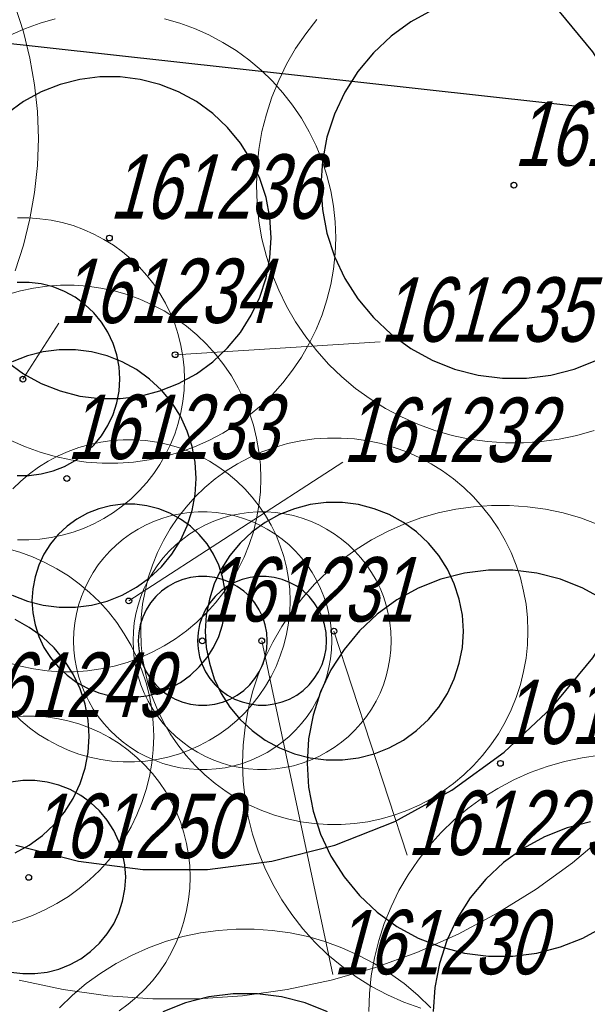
# Model space of a CAD drawing. Header units: metres. Extents: x 7419449 to 7420144, y 5549519 to 5549653.
# Tile 27 of 67: x 7419490 to 7419499, y 5549548 to 5549564. Entities that reach past the tile are written whole.
import ezdxf
from ezdxf.enums import TextEntityAlignment as Align

# ---------------------------------------------------------------- set-up
doc = ezdxf.new("R2010")
doc.units = ezdxf.units.M
doc.layers.add('_4_korony', color=7, linetype='Continuous', lineweight=25, true_color=0x7aa300)
for name, color, linetype, lineweight in [('_4_krzewy istniejące', 86, 'Continuous', 30), ('_4_NUMERY_PIKIET', 7, 'Continuous', 15), ('_4_SOD', 30, 'Continuous', 20)]:
    doc.layers.add(name, color=color, linetype=linetype, lineweight=lineweight)
doc.layers.add('_4_PUNKT_INWENTARYZACYJNY', color=7, linetype='Continuous')
doc.styles.add('STANDARD-Working1250', font='arial.ttf', dxfattribs={"height": 2.5})

msp = doc.modelspace()

# ---------------------------------------------------------------- linework, layer by layer
at = {"layer": '_4_korony', "linetype": 'Continuous', "flags": 128}
for points in [[(7419489.988, 5549550.811), (7419490.961, 5549550.561), (7419491.958, 5549550.435), (7419492.962, 5549550.435), (7419493.959, 5549550.561), (7419494.932, 5549550.811), (7419495.866, 5549551.18), (7419496.747, 5549551.664), (7419497.559, 5549552.255), (7419498.292, 5549552.943), (7419498.932, 5549553.717), (7419499.47, 5549554.565), (7419499.898, 5549555.474), (7419500.209, 5549556.429), (7419500.397, 5549557.416), (7419500.46, 5549558.419), (7419500.397, 5549559.422), (7419500.209, 5549560.409), (7419499.898, 5549561.364), (7419499.47, 5549562.273), (7419498.932, 5549563.121), (7419498.292, 5549563.895)], [(7419496.441, 5549563.763), (7419496.111, 5549563.582), (7419495.806, 5549563.361), (7419495.531, 5549563.103), (7419495.291, 5549562.812), (7419495.089, 5549562.494), (7419494.929, 5549562.153), (7419494.812, 5549561.795), (7419494.742, 5549561.425), (7419494.718, 5549561.049), (7419494.742, 5549560.673), (7419494.812, 5549560.303), (7419494.929, 5549559.945), (7419495.089, 5549559.604), (7419495.291, 5549559.286), (7419495.531, 5549558.995), (7419495.806, 5549558.737), (7419496.111, 5549558.516), (7419496.441, 5549558.335), (7419496.791, 5549558.196), (7419497.156, 5549558.102), (7419497.53, 5549558.055), (7419497.906, 5549558.055), (7419498.28, 5549558.102), (7419498.645, 5549558.196), (7419498.995, 5549558.335)], [(7419489.854, 5549558.309), (7419490.108, 5549558.124), (7419490.384, 5549557.973), (7419490.675, 5549557.857), (7419490.98, 5549557.779), (7419491.291, 5549557.74), (7419491.605, 5549557.74), (7419491.916, 5549557.779), (7419492.221, 5549557.857), (7419492.512, 5549557.973), (7419492.788, 5549558.124), (7419493.042, 5549558.309), (7419493.27, 5549558.524), (7419493.471, 5549558.766), (7419493.639, 5549559.031), (7419493.772, 5549559.315), (7419493.869, 5549559.613), (7419493.928, 5549559.922), (7419493.948, 5549560.235), (7419493.928, 5549560.548), (7419493.869, 5549560.857), (7419493.772, 5549561.155), (7419493.639, 5549561.439), (7419493.471, 5549561.704), (7419493.27, 5549561.946), (7419493.042, 5549562.161), (7419492.788, 5549562.346), (7419492.512, 5549562.497), (7419492.221, 5549562.613), (7419491.916, 5549562.691), (7419491.605, 5549562.73), (7419491.291, 5549562.73), (7419490.98, 5549562.691), (7419490.675, 5549562.613), (7419490.384, 5549562.497), (7419490.108, 5549562.346), (7419489.854, 5549562.161)], [(7419490.009, 5549556.547), (7419490.197, 5549556.547), (7419490.384, 5549556.571), (7419490.567, 5549556.617), (7419490.742, 5549556.687), (7419490.907, 5549556.778), (7419491.059, 5549556.888), (7419491.196, 5549557.017), (7419491.317, 5549557.162), (7419491.417, 5549557.321), (7419491.498, 5549557.492), (7419491.556, 5549557.671), (7419491.591, 5549557.856), (7419491.603, 5549558.044), (7419491.591, 5549558.232), (7419491.556, 5549558.417), (7419491.498, 5549558.596), (7419491.417, 5549558.767), (7419491.317, 5549558.926), (7419491.196, 5549559.071), (7419491.059, 5549559.2), (7419490.907, 5549559.31), (7419490.742, 5549559.401), (7419490.567, 5549559.471), (7419490.384, 5549559.517), (7419490.197, 5549559.541), (7419490.009, 5549559.541)], [(7419489.935, 5549554.69), (7419490.169, 5549554.598), (7419490.412, 5549554.535), (7419490.661, 5549554.504), (7419490.913, 5549554.504), (7419491.162, 5549554.535), (7419491.405, 5549554.598), (7419491.639, 5549554.69), (7419491.859, 5549554.811), (7419492.062, 5549554.959), (7419492.245, 5549555.131), (7419492.405, 5549555.324), (7419492.54, 5549555.536), (7419492.647, 5549555.764), (7419492.724, 5549556.003), (7419492.771, 5549556.249), (7419492.787, 5549556.5), (7419492.771, 5549556.751), (7419492.724, 5549556.997), (7419492.647, 5549557.236), (7419492.54, 5549557.464), (7419492.405, 5549557.676), (7419492.245, 5549557.869), (7419492.062, 5549558.041), (7419491.859, 5549558.189), (7419491.639, 5549558.31), (7419491.405, 5549558.402), (7419491.162, 5549558.465), (7419490.913, 5549558.496), (7419490.661, 5549558.496), (7419490.412, 5549558.465), (7419490.169, 5549558.402), (7419489.935, 5549558.31)], [(7419499.11, 5549554.617), (7419498.78, 5549554.798), (7419498.43, 5549554.937), (7419498.065, 5549555.031), (7419497.691, 5549555.078), (7419497.315, 5549555.078), (7419496.941, 5549555.031), (7419496.576, 5549554.937), (7419496.226, 5549554.798), (7419495.896, 5549554.617), (7419495.591, 5549554.396), (7419495.316, 5549554.138), (7419495.076, 5549553.847), (7419494.874, 5549553.529), (7419494.714, 5549553.188), (7419494.597, 5549552.83), (7419494.527, 5549552.46), (7419494.503, 5549552.084), (7419494.527, 5549551.708), (7419494.597, 5549551.338), (7419494.714, 5549550.98), (7419494.874, 5549550.639), (7419495.076, 5549550.321), (7419495.316, 5549550.03), (7419495.591, 5549549.772), (7419495.896, 5549549.551), (7419496.226, 5549549.37), (7419496.576, 5549549.231), (7419496.941, 5549549.137), (7419497.315, 5549549.09), (7419497.691, 5549549.09), (7419498.065, 5549549.137), (7419498.43, 5549549.231), (7419498.78, 5549549.37), (7419499.11, 5549549.551)], [(7419489.978, 5549550.691), (7419490.198, 5549550.812), (7419490.401, 5549550.96), (7419490.584, 5549551.132), (7419490.744, 5549551.325), (7419490.879, 5549551.537), (7419490.986, 5549551.765), (7419491.063, 5549552.004), (7419491.11, 5549552.25), (7419491.126, 5549552.501), (7419491.11, 5549552.752), (7419491.063, 5549552.998), (7419490.986, 5549553.237), (7419490.879, 5549553.465), (7419490.744, 5549553.677), (7419490.584, 5549553.87), (7419490.401, 5549554.042), (7419490.198, 5549554.19), (7419489.978, 5549554.311)], [(7419489.911, 5549548.842), (7419490.098, 5549548.818), (7419490.286, 5549548.818), (7419490.473, 5549548.842), (7419490.656, 5549548.888), (7419490.831, 5549548.958), (7419490.996, 5549549.049), (7419491.148, 5549549.159), (7419491.285, 5549549.288), (7419491.406, 5549549.433), (7419491.506, 5549549.592), (7419491.587, 5549549.763), (7419491.645, 5549549.942), (7419491.68, 5549550.127), (7419491.692, 5549550.315), (7419491.68, 5549550.503), (7419491.645, 5549550.688), (7419491.587, 5549550.867), (7419491.506, 5549551.038), (7419491.406, 5549551.197), (7419491.285, 5549551.342), (7419491.148, 5549551.471), (7419490.996, 5549551.581), (7419490.831, 5549551.672), (7419490.656, 5549551.742), (7419490.473, 5549551.788), (7419490.286, 5549551.812), (7419490.098, 5549551.812), (7419489.911, 5549551.788)], [(7419498.898, 5549551.175), (7419498.533, 5549551.081), (7419498.183, 5549550.942), (7419497.853, 5549550.761), (7419497.548, 5549550.54), (7419497.273, 5549550.282), (7419497.033, 5549549.991), (7419496.831, 5549549.673), (7419496.671, 5549549.332), (7419496.554, 5549548.974), (7419496.484, 5549548.604), (7419496.46, 5549548.228)], [(7419494.822, 5549548.224), (7419494.472, 5549548.363), (7419494.107, 5549548.457), (7419493.733, 5549548.504), (7419493.357, 5549548.504), (7419492.983, 5549548.457), (7419492.618, 5549548.363), (7419492.268, 5549548.224)]]:
    msp.add_lwpolyline(points, dxfattribs=at)
for points in [[(7419493.24, 5549554.602), (7419493.228, 5549554.79), (7419493.193, 5549554.975), (7419493.135, 5549555.154), (7419493.054, 5549555.325), (7419492.954, 5549555.484), (7419492.833, 5549555.629), (7419492.696, 5549555.758), (7419492.544, 5549555.868), (7419492.379, 5549555.959), (7419492.204, 5549556.029), (7419492.021, 5549556.075), (7419491.834, 5549556.099), (7419491.646, 5549556.099), (7419491.459, 5549556.075), (7419491.276, 5549556.029), (7419491.101, 5549555.959), (7419490.936, 5549555.868), (7419490.784, 5549555.758), (7419490.647, 5549555.629), (7419490.526, 5549555.484), (7419490.426, 5549555.325), (7419490.345, 5549555.154), (7419490.287, 5549554.975), (7419490.252, 5549554.79), (7419490.24, 5549554.602), (7419490.252, 5549554.414), (7419490.287, 5549554.229), (7419490.345, 5549554.05), (7419490.426, 5549553.879), (7419490.526, 5549553.72), (7419490.647, 5549553.575), (7419490.784, 5549553.446), (7419490.936, 5549553.336), (7419491.101, 5549553.245), (7419491.276, 5549553.175), (7419491.459, 5549553.129), (7419491.646, 5549553.105), (7419491.834, 5549553.105), (7419492.021, 5549553.129), (7419492.204, 5549553.175), (7419492.379, 5549553.245), (7419492.544, 5549553.336), (7419492.696, 5549553.446), (7419492.833, 5549553.575), (7419492.954, 5549553.72), (7419493.054, 5549553.879), (7419493.135, 5549554.05), (7419493.193, 5549554.229), (7419493.228, 5549554.414)], [(7419496.926, 5549554.129), (7419496.91, 5549554.38), (7419496.863, 5549554.626), (7419496.786, 5549554.865), (7419496.679, 5549555.093), (7419496.544, 5549555.305), (7419496.384, 5549555.498), (7419496.201, 5549555.67), (7419495.998, 5549555.818), (7419495.778, 5549555.939), (7419495.544, 5549556.031), (7419495.301, 5549556.094), (7419495.052, 5549556.125), (7419494.8, 5549556.125), (7419494.551, 5549556.094), (7419494.308, 5549556.031), (7419494.074, 5549555.939), (7419493.854, 5549555.818), (7419493.651, 5549555.67), (7419493.468, 5549555.498), (7419493.308, 5549555.305), (7419493.173, 5549555.093), (7419493.066, 5549554.865), (7419492.989, 5549554.626), (7419492.942, 5549554.38), (7419492.926, 5549554.129), (7419492.942, 5549553.878), (7419492.989, 5549553.632), (7419493.066, 5549553.393), (7419493.173, 5549553.165), (7419493.308, 5549552.953), (7419493.468, 5549552.76), (7419493.651, 5549552.588), (7419493.854, 5549552.44), (7419494.074, 5549552.319), (7419494.308, 5549552.227), (7419494.551, 5549552.164), (7419494.8, 5549552.133), (7419495.052, 5549552.133), (7419495.301, 5549552.164), (7419495.544, 5549552.227), (7419495.778, 5549552.319), (7419495.998, 5549552.44), (7419496.201, 5549552.588), (7419496.384, 5549552.76), (7419496.544, 5549552.953), (7419496.679, 5549553.165), (7419496.786, 5549553.393), (7419496.863, 5549553.632), (7419496.91, 5549553.878)], [(7419493.886, 5549553.982), (7419493.878, 5549554.107), (7419493.855, 5549554.231), (7419493.816, 5549554.35), (7419493.762, 5549554.464), (7419493.695, 5549554.57), (7419493.615, 5549554.667), (7419493.523, 5549554.753), (7419493.422, 5549554.826), (7419493.312, 5549554.887), (7419493.195, 5549554.933), (7419493.073, 5549554.964), (7419492.949, 5549554.98), (7419492.823, 5549554.98), (7419492.699, 5549554.964), (7419492.577, 5549554.933), (7419492.46, 5549554.887), (7419492.35, 5549554.826), (7419492.249, 5549554.753), (7419492.157, 5549554.667), (7419492.077, 5549554.57), (7419492.01, 5549554.464), (7419491.956, 5549554.35), (7419491.917, 5549554.231), (7419491.894, 5549554.107), (7419491.886, 5549553.982), (7419491.894, 5549553.857), (7419491.917, 5549553.733), (7419491.956, 5549553.614), (7419492.01, 5549553.5), (7419492.077, 5549553.394), (7419492.157, 5549553.297), (7419492.249, 5549553.211), (7419492.35, 5549553.138), (7419492.46, 5549553.077), (7419492.577, 5549553.031), (7419492.699, 5549553), (7419492.823, 5549552.984), (7419492.949, 5549552.984), (7419493.073, 5549553), (7419493.195, 5549553.031), (7419493.312, 5549553.077), (7419493.422, 5549553.138), (7419493.523, 5549553.211), (7419493.615, 5549553.297), (7419493.695, 5549553.394), (7419493.762, 5549553.5), (7419493.816, 5549553.614), (7419493.855, 5549553.733), (7419493.878, 5549553.857)], [(7419494.807, 5549553.983), (7419494.799, 5549554.108), (7419494.776, 5549554.232), (7419494.737, 5549554.351), (7419494.683, 5549554.465), (7419494.616, 5549554.571), (7419494.536, 5549554.668), (7419494.444, 5549554.754), (7419494.343, 5549554.827), (7419494.233, 5549554.888), (7419494.116, 5549554.934), (7419493.994, 5549554.965), (7419493.87, 5549554.981), (7419493.744, 5549554.981), (7419493.62, 5549554.965), (7419493.498, 5549554.934), (7419493.381, 5549554.888), (7419493.271, 5549554.827), (7419493.17, 5549554.754), (7419493.078, 5549554.668), (7419492.998, 5549554.571), (7419492.931, 5549554.465), (7419492.877, 5549554.351), (7419492.838, 5549554.232), (7419492.815, 5549554.108), (7419492.807, 5549553.983), (7419492.815, 5549553.858), (7419492.838, 5549553.734), (7419492.877, 5549553.615), (7419492.931, 5549553.501), (7419492.998, 5549553.395), (7419493.078, 5549553.298), (7419493.17, 5549553.212), (7419493.271, 5549553.139), (7419493.381, 5549553.078), (7419493.498, 5549553.032), (7419493.62, 5549553.001), (7419493.744, 5549552.985), (7419493.87, 5549552.985), (7419493.994, 5549553.001), (7419494.116, 5549553.032), (7419494.233, 5549553.078), (7419494.343, 5549553.139), (7419494.444, 5549553.212), (7419494.536, 5549553.298), (7419494.616, 5549553.395), (7419494.683, 5549553.501), (7419494.737, 5549553.615), (7419494.776, 5549553.734), (7419494.799, 5549553.858)]]:
    msp.add_lwpolyline(points, close=True, dxfattribs=at)
at = {"layer": '_4_krzewy istniejące', "elevation": 10.18}
msp.add_lwpolyline([(7419533.763, 5549558.395), (7419528.84, 5549526.525), (7419523.94, 5549526.59), (7419483.43, 5549529.18), (7419454.642, 5549530.858), (7419457.792, 5549566.805), (7419533.763, 5549558.395)], dxfattribs=at)
at = {"layer": '_4_NUMERY_PIKIET'}
for points in [[(7419490.1, 5549558.04), (7419490.657, 5549558.907)], [(7419492.46, 5549558.42), (7419495.634, 5549558.617)], [(7419491.74, 5549554.6), (7419495.059, 5549556.751)], [(7419494.92, 5549554.13), (7419496.056, 5549550.653)], [(7419493.8, 5549553.98), (7419494.905, 5549548.803)]]:
    msp.add_lwpolyline(points, dxfattribs=at)
at = {"layer": '_4_PUNKT_INWENTARYZACYJNY'}
for centre in [(7419497.71, 5549561.05), (7419491.44, 5549560.23), (7419492.46, 5549558.42), (7419490.1, 5549558.04), (7419490.78, 5549556.5), (7419491.74, 5549554.6), (7419494.92, 5549554.13), (7419492.88, 5549553.98), (7419493.8, 5549553.98), (7419497.5, 5549552.08), (7419490.19, 5549550.31)]:
    msp.add_circle(centre, 0.045, dxfattribs=at)
at = {"layer": '_4_SOD', "flags": 128}
for points in [[(7419489.977, 5549559.721), (7419490.107, 5549560.119), (7419490.208, 5549560.526), (7419490.281, 5549560.938), (7419490.324, 5549561.354), (7419490.339, 5549561.773), (7419490.324, 5549562.192), (7419490.281, 5549562.608), (7419490.208, 5549563.02), (7419490.107, 5549563.427), (7419489.977, 5549563.825)], [(7419489.914, 5549557.089), (7419490.137, 5549556.99), (7419490.366, 5549556.906), (7419490.601, 5549556.839), (7419490.84, 5549556.788), (7419491.082, 5549556.754), (7419491.326, 5549556.737), (7419491.57, 5549556.737), (7419491.814, 5549556.754), (7419492.056, 5549556.788), (7419492.295, 5549556.839), (7419492.53, 5549556.906), (7419492.759, 5549556.99), (7419492.982, 5549557.089), (7419493.198, 5549557.204), (7419493.405, 5549557.333), (7419493.603, 5549557.477), (7419493.79, 5549557.634), (7419493.966, 5549557.804), (7419494.129, 5549557.985), (7419494.28, 5549558.178), (7419494.416, 5549558.38), (7419494.538, 5549558.592), (7419494.645, 5549558.811), (7419494.737, 5549559.038), (7419494.812, 5549559.27), (7419494.872, 5549559.507), (7419494.914, 5549559.748), (7419494.939, 5549559.991), (7419494.948, 5549560.235), (7419494.939, 5549560.479), (7419494.914, 5549560.722), (7419494.872, 5549560.963), (7419494.812, 5549561.2), (7419494.737, 5549561.432), (7419494.645, 5549561.659), (7419494.538, 5549561.878), (7419494.416, 5549562.09), (7419494.28, 5549562.292), (7419494.129, 5549562.485), (7419493.966, 5549562.666), (7419493.79, 5549562.836), (7419493.603, 5549562.993), (7419493.405, 5549563.137), (7419493.198, 5549563.266), (7419492.982, 5549563.381), (7419492.759, 5549563.48), (7419492.53, 5549563.564), (7419492.295, 5549563.631)], [(7419490.601, 5549563.631), (7419490.366, 5549563.564), (7419490.137, 5549563.48), (7419489.914, 5549563.381)], [(7419494.654, 5549563.62), (7419494.482, 5549563.4), (7419494.326, 5549563.169), (7419494.186, 5549562.927), (7419494.064, 5549562.676), (7419493.959, 5549562.417), (7419493.873, 5549562.152), (7419493.805, 5549561.881), (7419493.757, 5549561.606), (7419493.728, 5549561.328), (7419493.718, 5549561.049), (7419493.728, 5549560.77), (7419493.757, 5549560.492), (7419493.805, 5549560.217), (7419493.873, 5549559.946), (7419493.959, 5549559.681), (7419494.064, 5549559.422), (7419494.186, 5549559.171), (7419494.326, 5549558.929), (7419494.482, 5549558.698), (7419494.654, 5549558.478), (7419494.841, 5549558.27), (7419495.041, 5549558.076), (7419495.255, 5549557.897), (7419495.481, 5549557.733), (7419495.718, 5549557.585), (7419495.965, 5549557.454), (7419496.22, 5549557.34), (7419496.482, 5549557.245), (7419496.75, 5549557.168), (7419497.023, 5549557.11), (7419497.3, 5549557.071), (7419497.578, 5549557.051), (7419497.858, 5549557.051), (7419498.136, 5549557.071), (7419498.413, 5549557.11), (7419498.686, 5549557.168), (7419498.954, 5549557.245)], [(7419490.016, 5549555.546), (7419490.19, 5549555.546), (7419490.364, 5549555.558), (7419490.537, 5549555.582), (7419490.708, 5549555.618), (7419490.876, 5549555.666), (7419491.04, 5549555.726), (7419491.199, 5549555.797), (7419491.353, 5549555.879), (7419491.501, 5549555.971), (7419491.642, 5549556.074), (7419491.776, 5549556.186), (7419491.901, 5549556.307), (7419492.018, 5549556.437), (7419492.126, 5549556.575), (7419492.223, 5549556.719), (7419492.31, 5549556.87), (7419492.387, 5549557.027), (7419492.452, 5549557.189), (7419492.506, 5549557.355), (7419492.548, 5549557.524), (7419492.579, 5549557.696), (7419492.597, 5549557.87), (7419492.603, 5549558.044), (7419492.597, 5549558.218), (7419492.579, 5549558.392), (7419492.548, 5549558.564), (7419492.506, 5549558.733), (7419492.452, 5549558.899), (7419492.387, 5549559.061), (7419492.31, 5549559.218), (7419492.223, 5549559.369), (7419492.126, 5549559.513), (7419492.018, 5549559.651), (7419491.901, 5549559.781), (7419491.776, 5549559.902), (7419491.642, 5549560.014), (7419491.501, 5549560.117), (7419491.353, 5549560.209), (7419491.199, 5549560.291), (7419491.04, 5549560.362), (7419490.876, 5549560.422), (7419490.708, 5549560.47), (7419490.537, 5549560.506), (7419490.364, 5549560.53), (7419490.19, 5549560.542), (7419490.016, 5549560.542)], [(7419489.86, 5549553.647), (7419490.061, 5549553.589), (7419490.266, 5549553.546), (7419490.473, 5549553.516), (7419490.682, 5549553.502), (7419490.892, 5549553.502), (7419491.101, 5549553.516), (7419491.308, 5549553.546), (7419491.513, 5549553.589), (7419491.714, 5549553.647), (7419491.911, 5549553.718), (7419492.102, 5549553.804), (7419492.287, 5549553.902), (7419492.465, 5549554.013), (7419492.634, 5549554.136), (7419492.794, 5549554.271), (7419492.945, 5549554.416), (7419493.085, 5549554.572), (7419493.214, 5549554.737), (7419493.331, 5549554.91), (7419493.436, 5549555.092), (7419493.528, 5549555.28), (7419493.606, 5549555.474), (7419493.671, 5549555.673), (7419493.721, 5549555.876), (7419493.758, 5549556.082), (7419493.78, 5549556.291), (7419493.787, 5549556.5), (7419493.78, 5549556.709), (7419493.758, 5549556.918), (7419493.721, 5549557.124), (7419493.671, 5549557.327), (7419493.606, 5549557.526), (7419493.528, 5549557.72), (7419493.436, 5549557.908), (7419493.331, 5549558.09), (7419493.214, 5549558.263), (7419493.085, 5549558.428), (7419492.945, 5549558.584), (7419492.794, 5549558.729), (7419492.634, 5549558.864), (7419492.465, 5549558.987), (7419492.287, 5549559.098), (7419492.102, 5549559.196), (7419491.911, 5549559.282), (7419491.714, 5549559.353), (7419491.513, 5549559.411), (7419491.308, 5549559.454), (7419491.101, 5549559.484), (7419490.892, 5549559.498), (7419490.682, 5549559.498), (7419490.473, 5549559.484), (7419490.266, 5549559.454), (7419490.061, 5549559.411), (7419489.86, 5549559.353)], [(7419489.942, 5549552.865), (7419490.067, 5549552.744), (7419490.201, 5549552.632), (7419490.342, 5549552.529), (7419490.49, 5549552.437), (7419490.644, 5549552.355), (7419490.803, 5549552.284), (7419490.967, 5549552.224), (7419491.135, 5549552.176), (7419491.306, 5549552.14), (7419491.479, 5549552.116), (7419491.653, 5549552.104), (7419491.827, 5549552.104), (7419492.001, 5549552.116), (7419492.174, 5549552.14), (7419492.345, 5549552.176), (7419492.513, 5549552.224), (7419492.677, 5549552.284), (7419492.836, 5549552.355), (7419492.99, 5549552.437), (7419493.138, 5549552.529), (7419493.279, 5549552.632), (7419493.413, 5549552.744), (7419493.538, 5549552.865), (7419493.655, 5549552.995), (7419493.763, 5549553.133), (7419493.86, 5549553.277), (7419493.947, 5549553.428), (7419494.024, 5549553.585), (7419494.089, 5549553.747), (7419494.143, 5549553.913), (7419494.185, 5549554.082), (7419494.216, 5549554.254), (7419494.234, 5549554.428), (7419494.24, 5549554.602), (7419494.234, 5549554.776), (7419494.216, 5549554.95), (7419494.185, 5549555.122), (7419494.143, 5549555.291), (7419494.089, 5549555.457), (7419494.024, 5549555.619), (7419493.947, 5549555.776), (7419493.86, 5549555.927), (7419493.763, 5549556.071), (7419493.655, 5549556.209), (7419493.538, 5549556.339), (7419493.413, 5549556.46), (7419493.279, 5549556.572), (7419493.138, 5549556.675), (7419492.99, 5549556.767), (7419492.836, 5549556.849), (7419492.677, 5549556.92), (7419492.513, 5549556.98), (7419492.345, 5549557.028), (7419492.174, 5549557.064), (7419492.001, 5549557.088), (7419491.827, 5549557.1), (7419491.653, 5549557.1), (7419491.479, 5549557.088), (7419491.306, 5549557.064), (7419491.135, 5549557.028), (7419490.967, 5549556.98), (7419490.803, 5549556.92), (7419490.644, 5549556.849), (7419490.49, 5549556.767), (7419490.342, 5549556.675), (7419490.201, 5549556.572), (7419490.067, 5549556.46), (7419489.942, 5549556.339)], [(7419499.001, 5549555.793), (7419498.739, 5549555.888), (7419498.471, 5549555.965), (7419498.198, 5549556.023), (7419497.921, 5549556.062), (7419497.643, 5549556.082), (7419497.363, 5549556.082), (7419497.085, 5549556.062), (7419496.808, 5549556.023), (7419496.535, 5549555.965), (7419496.267, 5549555.888), (7419496.005, 5549555.793), (7419495.75, 5549555.679), (7419495.503, 5549555.548), (7419495.266, 5549555.4), (7419495.04, 5549555.236), (7419494.826, 5549555.057), (7419494.626, 5549554.863), (7419494.439, 5549554.655), (7419494.267, 5549554.435), (7419494.111, 5549554.204), (7419493.971, 5549553.962), (7419493.849, 5549553.711), (7419493.744, 5549553.452), (7419493.658, 5549553.187), (7419493.59, 5549552.916), (7419493.542, 5549552.641), (7419493.513, 5549552.363), (7419493.503, 5549552.084), (7419493.513, 5549551.805), (7419493.542, 5549551.527), (7419493.59, 5549551.252), (7419493.658, 5549550.981), (7419493.744, 5549550.716), (7419493.849, 5549550.457), (7419493.971, 5549550.206), (7419494.111, 5549549.964), (7419494.267, 5549549.733), (7419494.439, 5549549.513), (7419494.626, 5549549.305), (7419494.826, 5549549.111), (7419495.04, 5549548.932), (7419495.266, 5549548.768), (7419495.503, 5549548.62), (7419495.75, 5549548.489), (7419496.005, 5549548.375), (7419496.267, 5549548.28)], [(7419489.852, 5549549.59), (7419490.053, 5549549.648), (7419490.25, 5549549.719), (7419490.441, 5549549.805), (7419490.626, 5549549.903), (7419490.804, 5549550.014), (7419490.973, 5549550.137), (7419491.133, 5549550.272), (7419491.284, 5549550.417), (7419491.424, 5549550.573), (7419491.553, 5549550.738), (7419491.67, 5549550.911), (7419491.775, 5549551.093), (7419491.867, 5549551.281), (7419491.945, 5549551.475), (7419492.01, 5549551.674), (7419492.06, 5549551.877), (7419492.097, 5549552.083), (7419492.119, 5549552.292), (7419492.126, 5549552.501), (7419492.119, 5549552.71), (7419492.097, 5549552.919), (7419492.06, 5549553.125), (7419492.01, 5549553.328), (7419491.945, 5549553.527), (7419491.867, 5549553.721), (7419491.775, 5549553.909), (7419491.67, 5549554.091), (7419491.553, 5549554.264), (7419491.424, 5549554.429), (7419491.284, 5549554.585), (7419491.133, 5549554.73), (7419490.973, 5549554.865), (7419490.804, 5549554.988), (7419490.626, 5549555.099), (7419490.441, 5549555.197), (7419490.25, 5549555.283), (7419490.053, 5549555.354), (7419489.852, 5549555.412)], [(7419491.59, 5549548.242), (7419491.731, 5549548.345), (7419491.865, 5549548.457), (7419491.99, 5549548.578), (7419492.107, 5549548.708), (7419492.215, 5549548.846), (7419492.312, 5549548.99), (7419492.399, 5549549.141), (7419492.476, 5549549.298), (7419492.541, 5549549.46), (7419492.595, 5549549.626), (7419492.637, 5549549.795), (7419492.668, 5549549.967), (7419492.686, 5549550.141), (7419492.692, 5549550.315), (7419492.686, 5549550.489), (7419492.668, 5549550.663), (7419492.637, 5549550.835), (7419492.595, 5549551.004), (7419492.541, 5549551.17), (7419492.476, 5549551.332), (7419492.399, 5549551.489), (7419492.312, 5549551.64), (7419492.215, 5549551.784), (7419492.107, 5549551.922), (7419491.99, 5549552.052), (7419491.865, 5549552.173), (7419491.731, 5549552.285), (7419491.59, 5549552.388), (7419491.442, 5549552.48), (7419491.288, 5549552.562), (7419491.129, 5549552.633), (7419490.965, 5549552.693), (7419490.797, 5549552.741), (7419490.626, 5549552.777), (7419490.453, 5549552.801), (7419490.279, 5549552.813), (7419490.105, 5549552.813), (7419489.931, 5549552.801)], [(7419499.042, 5549552.206), (7419498.765, 5549552.167), (7419498.492, 5549552.109), (7419498.224, 5549552.032), (7419497.962, 5549551.937), (7419497.707, 5549551.823), (7419497.46, 5549551.692), (7419497.223, 5549551.544), (7419496.997, 5549551.38), (7419496.783, 5549551.201), (7419496.583, 5549551.007), (7419496.396, 5549550.799), (7419496.224, 5549550.579), (7419496.068, 5549550.348), (7419495.928, 5549550.106), (7419495.806, 5549549.855), (7419495.701, 5549549.596), (7419495.615, 5549549.331), (7419495.547, 5549549.06), (7419495.499, 5549548.785), (7419495.47, 5549548.507), (7419495.46, 5549548.228)], [(7419490.041, 5549548.716), (7419490.724, 5549548.571), (7419491.415, 5549548.474), (7419492.111, 5549548.425), (7419492.809, 5549548.425), (7419493.505, 5549548.474), (7419494.196, 5549548.571), (7419494.879, 5549548.716), (7419495.55, 5549548.908), (7419496.206, 5549549.147), (7419496.844, 5549549.431), (7419497.46, 5549549.759), (7419498.052, 5549550.129), (7419498.617, 5549550.539), (7419499.151, 5549550.988)], [(7419496.422, 5549548.289), (7419496.222, 5549548.483), (7419496.008, 5549548.662), (7419495.782, 5549548.826), (7419495.545, 5549548.974), (7419495.298, 5549549.105), (7419495.043, 5549549.219), (7419494.781, 5549549.314), (7419494.513, 5549549.391), (7419494.24, 5549549.449), (7419493.963, 5549549.488), (7419493.685, 5549549.508), (7419493.405, 5549549.508), (7419493.127, 5549549.488), (7419492.85, 5549549.449), (7419492.577, 5549549.391), (7419492.309, 5549549.314), (7419492.047, 5549549.219), (7419491.792, 5549549.105), (7419491.545, 5549548.974), (7419491.308, 5549548.826), (7419491.082, 5549548.662), (7419490.868, 5549548.483), (7419490.668, 5549548.289)]]:
    msp.add_lwpolyline(points, dxfattribs=at)
for points in [[(7419497.926, 5549554.129), (7419497.919, 5549554.338), (7419497.897, 5549554.547), (7419497.86, 5549554.753), (7419497.81, 5549554.956), (7419497.745, 5549555.155), (7419497.667, 5549555.349), (7419497.575, 5549555.537), (7419497.47, 5549555.719), (7419497.353, 5549555.892), (7419497.224, 5549556.057), (7419497.084, 5549556.213), (7419496.933, 5549556.358), (7419496.773, 5549556.493), (7419496.604, 5549556.616), (7419496.426, 5549556.727), (7419496.241, 5549556.825), (7419496.05, 5549556.911), (7419495.853, 5549556.982), (7419495.652, 5549557.04), (7419495.447, 5549557.083), (7419495.24, 5549557.113), (7419495.031, 5549557.127), (7419494.821, 5549557.127), (7419494.612, 5549557.113), (7419494.405, 5549557.083), (7419494.2, 5549557.04), (7419493.999, 5549556.982), (7419493.802, 5549556.911), (7419493.611, 5549556.825), (7419493.426, 5549556.727), (7419493.248, 5549556.616), (7419493.079, 5549556.493), (7419492.919, 5549556.358), (7419492.768, 5549556.213), (7419492.628, 5549556.057), (7419492.499, 5549555.892), (7419492.382, 5549555.719), (7419492.277, 5549555.537), (7419492.185, 5549555.349), (7419492.107, 5549555.155), (7419492.042, 5549554.956), (7419491.992, 5549554.753), (7419491.955, 5549554.547), (7419491.933, 5549554.338), (7419491.926, 5549554.129), (7419491.933, 5549553.92), (7419491.955, 5549553.711), (7419491.992, 5549553.505), (7419492.042, 5549553.302), (7419492.107, 5549553.103), (7419492.185, 5549552.909), (7419492.277, 5549552.721), (7419492.382, 5549552.539), (7419492.499, 5549552.366), (7419492.628, 5549552.201), (7419492.768, 5549552.045), (7419492.919, 5549551.9), (7419493.079, 5549551.765), (7419493.248, 5549551.642), (7419493.426, 5549551.531), (7419493.611, 5549551.433), (7419493.802, 5549551.347), (7419493.999, 5549551.276), (7419494.2, 5549551.218), (7419494.405, 5549551.175), (7419494.612, 5549551.145), (7419494.821, 5549551.131), (7419495.031, 5549551.131), (7419495.24, 5549551.145), (7419495.447, 5549551.175), (7419495.652, 5549551.218), (7419495.853, 5549551.276), (7419496.05, 5549551.347), (7419496.241, 5549551.433), (7419496.426, 5549551.531), (7419496.604, 5549551.642), (7419496.773, 5549551.765), (7419496.933, 5549551.9), (7419497.084, 5549552.045), (7419497.224, 5549552.201), (7419497.353, 5549552.366), (7419497.47, 5549552.539), (7419497.575, 5549552.721), (7419497.667, 5549552.909), (7419497.745, 5549553.103), (7419497.81, 5549553.302), (7419497.86, 5549553.505), (7419497.897, 5549553.711), (7419497.919, 5549553.92)], [(7419494.886, 5549553.982), (7419494.881, 5549554.122), (7419494.867, 5549554.26), (7419494.842, 5549554.398), (7419494.809, 5549554.533), (7419494.765, 5549554.666), (7419494.713, 5549554.795), (7419494.652, 5549554.921), (7419494.582, 5549555.042), (7419494.504, 5549555.158), (7419494.418, 5549555.268), (7419494.325, 5549555.371), (7419494.224, 5549555.468), (7419494.117, 5549555.558), (7419494.004, 5549555.64), (7419493.886, 5549555.714), (7419493.763, 5549555.78), (7419493.635, 5549555.836), (7419493.504, 5549555.884), (7419493.37, 5549555.923), (7419493.233, 5549555.952), (7419493.095, 5549555.971), (7419492.956, 5549555.981), (7419492.816, 5549555.981), (7419492.677, 5549555.971), (7419492.539, 5549555.952), (7419492.402, 5549555.923), (7419492.268, 5549555.884), (7419492.137, 5549555.836), (7419492.009, 5549555.78), (7419491.886, 5549555.714), (7419491.768, 5549555.64), (7419491.655, 5549555.558), (7419491.548, 5549555.468), (7419491.447, 5549555.371), (7419491.354, 5549555.268), (7419491.268, 5549555.158), (7419491.19, 5549555.042), (7419491.12, 5549554.921), (7419491.059, 5549554.795), (7419491.007, 5549554.666), (7419490.963, 5549554.533), (7419490.93, 5549554.398), (7419490.905, 5549554.26), (7419490.891, 5549554.122), (7419490.886, 5549553.982), (7419490.891, 5549553.842), (7419490.905, 5549553.704), (7419490.93, 5549553.566), (7419490.963, 5549553.431), (7419491.007, 5549553.298), (7419491.059, 5549553.169), (7419491.12, 5549553.043), (7419491.19, 5549552.922), (7419491.268, 5549552.806), (7419491.354, 5549552.696), (7419491.447, 5549552.593), (7419491.548, 5549552.496), (7419491.655, 5549552.406), (7419491.768, 5549552.324), (7419491.886, 5549552.25), (7419492.009, 5549552.184), (7419492.137, 5549552.128), (7419492.268, 5549552.08), (7419492.402, 5549552.041), (7419492.539, 5549552.012), (7419492.677, 5549551.993), (7419492.816, 5549551.983), (7419492.956, 5549551.983), (7419493.095, 5549551.993), (7419493.233, 5549552.012), (7419493.37, 5549552.041), (7419493.504, 5549552.08), (7419493.635, 5549552.128), (7419493.763, 5549552.184), (7419493.886, 5549552.25), (7419494.004, 5549552.324), (7419494.117, 5549552.406), (7419494.224, 5549552.496), (7419494.325, 5549552.593), (7419494.418, 5549552.696), (7419494.504, 5549552.806), (7419494.582, 5549552.922), (7419494.652, 5549553.043), (7419494.713, 5549553.169), (7419494.765, 5549553.298), (7419494.809, 5549553.431), (7419494.842, 5549553.566), (7419494.867, 5549553.704), (7419494.881, 5549553.842)], [(7419495.807, 5549553.983), (7419495.802, 5549554.123), (7419495.788, 5549554.261), (7419495.763, 5549554.399), (7419495.73, 5549554.534), (7419495.686, 5549554.667), (7419495.634, 5549554.796), (7419495.573, 5549554.922), (7419495.503, 5549555.043), (7419495.425, 5549555.159), (7419495.339, 5549555.269), (7419495.246, 5549555.372), (7419495.145, 5549555.469), (7419495.038, 5549555.559), (7419494.925, 5549555.641), (7419494.807, 5549555.715), (7419494.684, 5549555.781), (7419494.556, 5549555.837), (7419494.425, 5549555.885), (7419494.291, 5549555.924), (7419494.154, 5549555.953), (7419494.016, 5549555.972), (7419493.877, 5549555.982), (7419493.737, 5549555.982), (7419493.598, 5549555.972), (7419493.46, 5549555.953), (7419493.323, 5549555.924), (7419493.189, 5549555.885), (7419493.058, 5549555.837), (7419492.93, 5549555.781), (7419492.807, 5549555.715), (7419492.689, 5549555.641), (7419492.576, 5549555.559), (7419492.469, 5549555.469), (7419492.368, 5549555.372), (7419492.275, 5549555.269), (7419492.189, 5549555.159), (7419492.111, 5549555.043), (7419492.041, 5549554.922), (7419491.98, 5549554.796), (7419491.928, 5549554.667), (7419491.884, 5549554.534), (7419491.851, 5549554.399), (7419491.826, 5549554.261), (7419491.812, 5549554.123), (7419491.807, 5549553.983), (7419491.812, 5549553.843), (7419491.826, 5549553.705), (7419491.851, 5549553.567), (7419491.884, 5549553.432), (7419491.928, 5549553.299), (7419491.98, 5549553.17), (7419492.041, 5549553.044), (7419492.111, 5549552.923), (7419492.189, 5549552.807), (7419492.275, 5549552.697), (7419492.368, 5549552.594), (7419492.469, 5549552.497), (7419492.576, 5549552.407), (7419492.689, 5549552.325), (7419492.807, 5549552.251), (7419492.93, 5549552.185), (7419493.058, 5549552.129), (7419493.189, 5549552.081), (7419493.323, 5549552.042), (7419493.46, 5549552.013), (7419493.598, 5549551.994), (7419493.737, 5549551.984), (7419493.877, 5549551.984), (7419494.016, 5549551.994), (7419494.154, 5549552.013), (7419494.291, 5549552.042), (7419494.425, 5549552.081), (7419494.556, 5549552.129), (7419494.684, 5549552.185), (7419494.807, 5549552.251), (7419494.925, 5549552.325), (7419495.038, 5549552.407), (7419495.145, 5549552.497), (7419495.246, 5549552.594), (7419495.339, 5549552.697), (7419495.425, 5549552.807), (7419495.503, 5549552.923), (7419495.573, 5549553.044), (7419495.634, 5549553.17), (7419495.686, 5549553.299), (7419495.73, 5549553.432), (7419495.763, 5549553.567), (7419495.788, 5549553.705), (7419495.802, 5549553.843)]]:
    msp.add_lwpolyline(points, close=True, dxfattribs=at)

# ---------------------------------------------------------------- texts
at = {"layer": '_4_NUMERY_PIKIET', "style": 'STANDARD-Working1250', "oblique": 15, "width": 0.7}
for s, p in [('161237', (7419497.71, 5549561.05)), ('161236', (7419491.44, 5549560.23)), ('161234', (7419490.657, 5549558.611)), ('161235', (7419495.634, 5549558.321)), ('161233', (7419490.78, 5549556.5)), ('161232', (7419495.059, 5549556.455)), ('161231', (7419492.88, 5549553.98)), ('161249', (7419489.12, 5549552.5)), ('161228', (7419497.5, 5549552.08)), ('161250', (7419490.19, 5549550.31)), ('161229', (7419496.056, 5549550.357)), ('161230', (7419494.905, 5549548.507))]:
    msp.add_text(s, height=1, dxfattribs=at).set_placement(p, align=Align.BOTTOM_LEFT)

doc.saveas('drawing.dxf')
